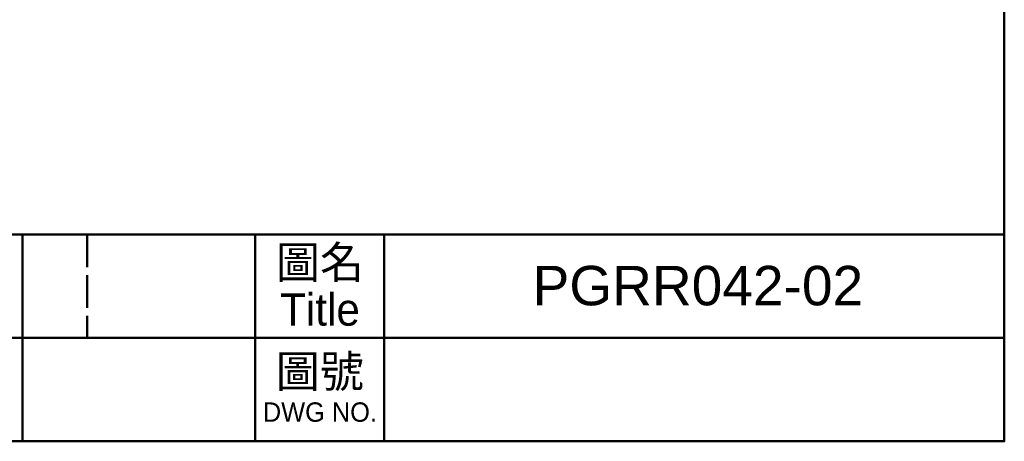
# Model space of a CAD drawing. Header units: millimetres. Extents: x 2723 to 3130, y 721 to 1006.
# Tile 5 of 8: x 3021 to 3130, y 721 to 767. Entities that reach past the tile are written whole.
import ezdxf

# ---------------------------------------------------------------- set-up
doc = ezdxf.new("R2010")
doc.units = ezdxf.units.MM
doc.linetypes.add('DASHED', pattern=[0.2068, 0.1655, -0.0413])
doc.layers.add('圖框', color=7, linetype='Continuous', lineweight=50)
doc.styles.add('預設-ISO', font='arial.ttf')

# ---------------------------------------------------------------- blocks, each defined once
blk = doc.blocks.new('標題欄框 下標註')
at = {"layer": '圖框'}
for p, q in [((211.283, 89.91), (211.283, 81.91)), ((229.283, 89.91), (229.283, 73.91)), ((239.283, 89.91), (239.283, 73.91)), ((162.283, 81.91), (287.283, 81.91)), ((211.283, 81.91), (211.283, 73.91))]:
    blk.add_line(p, q, dxfattribs=at)
at = {"layer": '圖框', "linetype": 'DASHED', "ltscale": 15.230104}
blk.add_line((216.283, 89.91), (216.283, 81.91), dxfattribs=at)
at = {"layer": '圖框'}
for points in [[(2.283, 89.91), (287.283, 89.91), (287.283, 273.91), (2.283, 273.91)], [(287.283, 89.91), (2.283, 89.91), (2.283, 73.91), (287.283, 73.91)]]:
    blk.add_lwpolyline(points, close=True, dxfattribs=at)
at = {"layer": '圖框', "color": 7, "attachment_point": 5, "line_spacing_factor": 0.875, "style": '預設-ISO'}
for s, insert, char_height, width in [('\\f新細明體|b0|i0;\\H2.5000;圖名\\PTitle', (234.302, 85.921), 2.5, 10.09163), ('\\f新細明體|b0|i0;\\H2.5000;圖號\\P\\f新細明體|b0|i0;\\H1.5000;DWG NO.', (234.297, 77.986), 3.5, 9.97321)]:
    blk.add_mtext(s, dxfattribs=dict(at, insert=insert, char_height=char_height, width=width))

msp = doc.modelspace()

# ---------------------------------------------------------------- block references
at = {"layer": '圖框', "xscale": 1.426940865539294, "yscale": 1.426940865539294, "zscale": 1.426940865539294}
msp.add_blockref('標題欄框 下標註', (2719.95, 615.38), dxfattribs=at)

# ---------------------------------------------------------------- texts
at = {"layer": '圖框', "insert": (3096.034, 738.016), "char_height": 4.356, "width": 64.08699, "attachment_point": 5, "style": '預設-ISO'}
msp.add_mtext('PGRR042-02', dxfattribs=at)

doc.saveas('drawing.dxf')
